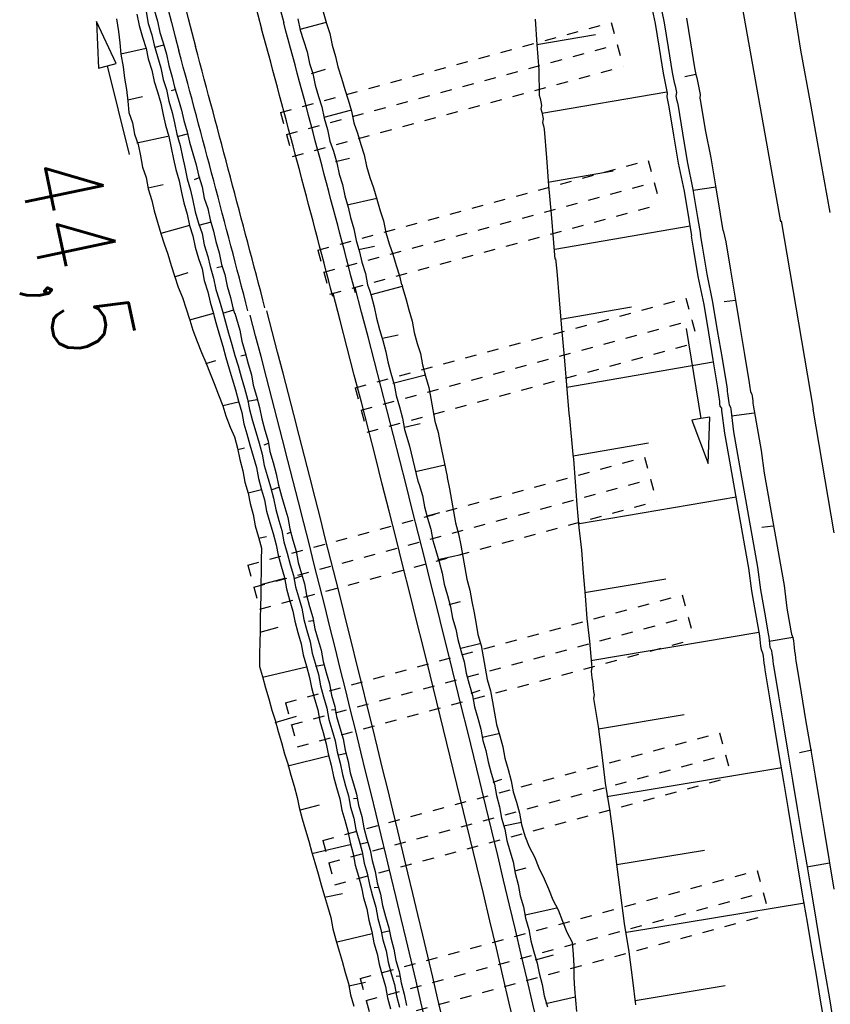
# Model space of a CAD drawing. Extents: x 447693 to 448165, y 439527 to 440695.
# Tile 71 of 88: x 447803 to 447839, y 440356 to 440399. Entities that reach past the tile are written whole.
import ezdxf

# ---------------------------------------------------------------- set-up
doc = ezdxf.new("R2010")
doc.units = 0
doc.header["$LTSCALE"] = 2
doc.header["$MEASUREMENT"] = 0
for name, pattern in [('ACAD_ISO05W100', [0.5, 0.25, -0.25]), ('AUSGEZOGEN', [0]), ('PUNKTX2', [0.5, 0.25, -0.25])]:
    doc.linetypes.add(name, pattern=pattern)
for name, color, linetype in [('DB-Bahnachse', 7, 'CONTINUOUS'), ('DB-Boeschungen', 15, 'CONTINUOUS'), ('DB-Gleisachsen', 7, 'CONTINUOUS'), ('DB-GRABEN', 15, 'AUSGEZOGEN'), ('DB-HZV-Stützscheiben', 15, 'CONTINUOUS'), ('DB-Ingenieurbauwerke', 15, 'CONTINUOUS'), ('DB-Wegboeschungen', 15, 'CONTINUOUS'), ('DB-Wegböschungen', 15, 'CONTINUOUS'), ('DB-Wege', 15, 'CONTINUOUS')]:
    doc.layers.add(name, color=color, linetype=linetype)
doc.styles.add('ROMANS', font='romans.shx', dxfattribs={"width": 0.8})

msp = doc.modelspace()

# ---------------------------------------------------------------- linework, layer by layer
at = {"layer": 'DB-Boeschungen', "linetype": 'Continuous'}
for p, q in [((447825.736, 440398.735), (447825.813, 440397.627)), ((447832.365, 440398.78), (447832.539, 440397.693)), ((447825.813, 440397.627), (447828.379, 440398.057)), ((447825.813, 440397.627), (447825.889, 440396.52)), ((447832.539, 440397.693), (447832.713, 440396.606)), ((447825.889, 440396.52), (447825.916, 440395.402)), ((447832.774, 440396.312), (447832.284, 440396.21)), ((447832.713, 440396.606), (447832.744, 440396.459)), ((447832.744, 440396.459), (447832.774, 440396.312)), ((447832.774, 440396.312), (447832.805, 440396.165)), ((447832.805, 440396.165), (447832.835, 440396.018)), ((447832.835, 440396.018), (447832.865, 440395.871)), ((447832.865, 440395.871), (447832.896, 440395.724)), ((447825.916, 440395.402), (447825.946, 440395.255)), ((447831.505, 440395.538), (447826.029, 440394.608)), ((447832.896, 440395.724), (447832.926, 440395.577)), ((447832.926, 440395.577), (447832.957, 440395.431)), ((447832.957, 440395.431), (447832.938, 440395.273)), ((447825.946, 440395.255), (447825.977, 440395.108)), ((447825.977, 440395.108), (447826.007, 440394.961)), ((447826.007, 440394.961), (447825.989, 440394.804)), ((447832.938, 440395.273), (447832.969, 440395.127)), ((447832.969, 440395.127), (447833.173, 440393.892)), ((447825.989, 440394.804), (447826.019, 440394.657)), ((447826.019, 440394.657), (447826.05, 440394.511)), ((447826.05, 440394.511), (447826.08, 440394.364)), ((447826.08, 440394.364), (447826.062, 440394.207)), ((447826.062, 440394.207), (447826.092, 440394.06)), ((447826.092, 440394.06), (447826.122, 440393.913)), ((447826.122, 440393.913), (447826.229, 440392.658)), ((447833.173, 440393.892), (447833.427, 440392.668)), ((447826.229, 440392.658), (447826.325, 440391.453)), ((447833.427, 440392.668), (447833.631, 440391.434)), ((447826.295, 440391.6), (447829.155, 440392.09)), ((447826.325, 440391.453), (447826.432, 440390.199)), ((447833.641, 440391.385), (447832.652, 440391.231)), ((447833.631, 440391.434), (447833.836, 440390.2)), ((447826.432, 440390.199), (447826.539, 440388.944)), ((447833.836, 440390.2), (447833.956, 440389.476)), ((447832.515, 440389.671), (447826.6, 440388.65)), ((447826.539, 440388.944), (447826.599, 440388.234))]:
    msp.add_line(p, q, dxfattribs=at)
at = {"layer": 'DB-Gleisachsen', "linetype": 'Continuous'}
for p, q in [((447836.966, 440399.85), (447837.357, 440397.381)), ((447837.357, 440397.381), (447837.797, 440394.92)), ((447837.797, 440394.92), (447838.238, 440392.458)), ((447838.238, 440392.458), (447838.63, 440390.265))]:
    msp.add_line(p, q, dxfattribs=at)
at = {"layer": 'DB-GRABEN', "linetype": 'Continuous'}
for p, q in [((447831.163, 440399.654), (447831.386, 440398.577)), ((447830.771, 440399.573), (447830.984, 440398.545)), ((447830.984, 440398.545), (447831.158, 440397.458)), ((447831.386, 440398.577), (447831.56, 440397.49)), ((447831.56, 440397.49), (447831.734, 440396.403)), ((447831.158, 440397.458), (447831.332, 440396.371)), ((447831.332, 440396.371), (447831.363, 440396.224)), ((447831.363, 440396.224), (447831.393, 440396.077)), ((447831.734, 440396.403), (447831.764, 440396.256)), ((447831.764, 440396.256), (447831.795, 440396.109)), ((447831.393, 440396.077), (447831.423, 440395.93)), ((447831.423, 440395.93), (447831.454, 440395.783)), ((447831.454, 440395.783), (447831.484, 440395.636)), ((447831.795, 440396.109), (447831.825, 440395.962)), ((447831.825, 440395.962), (447831.856, 440395.815)), ((447831.856, 440395.815), (447831.886, 440395.668)), ((447831.484, 440395.636), (447831.515, 440395.489)), ((447831.515, 440395.489), (447831.496, 440395.332)), ((447831.886, 440395.668), (447831.917, 440395.521)), ((447831.917, 440395.521), (447831.898, 440395.364)), ((447831.898, 440395.364), (447831.928, 440395.218)), ((447831.496, 440395.332), (447831.527, 440395.185)), ((447831.527, 440395.185), (447831.557, 440395.038)), ((447831.557, 440395.038), (447831.587, 440394.892)), ((447831.928, 440395.218), (447831.959, 440395.071)), ((447831.959, 440395.071), (447831.989, 440394.924)), ((447831.989, 440394.924), (447832.184, 440393.739)), ((447831.587, 440394.892), (447831.792, 440393.657)), ((447831.792, 440393.657), (447831.997, 440392.423)), ((447832.184, 440393.739), (447832.388, 440392.504)), ((447831.997, 440392.423), (447832.25, 440391.199)), ((447832.388, 440392.504), (447832.642, 440391.28)), ((447832.25, 440391.199), (447832.455, 440389.965)), ((447832.642, 440391.28), (447832.846, 440390.046)), ((447832.455, 440389.965), (447832.574, 440389.243)), ((447832.846, 440390.046), (447832.968, 440389.309)), ((447832.955, 440389.306), (447833.039, 440388.802)), ((447833.97, 440389.477), (447834.075, 440388.983)), ((447832.559, 440389.239), (447832.649, 440388.702)), ((447834.075, 440388.983), (447834.281, 440387.749)), ((447832.649, 440388.702), (447832.855, 440387.468)), ((447833.039, 440388.802), (447833.245, 440387.568)), ((447826.631, 440388.238), (447826.678, 440387.696)), ((447826.678, 440387.696), (447826.785, 440386.45)), ((447834.281, 440387.749), (447834.487, 440386.515)), ((447832.855, 440387.468), (447833.111, 440386.241)), ((447833.245, 440387.568), (447833.501, 440386.34)), ((447826.785, 440386.45), (447826.892, 440385.203)), ((447833.501, 440386.34), (447833.707, 440385.106)), ((447834.5, 440386.416), (447834.004, 440386.353)), ((447834.487, 440386.515), (447834.693, 440385.281)), ((447826.842, 440385.6), (447829.948, 440386.143)), ((447833.111, 440386.241), (447833.317, 440385.007)), ((447826.892, 440385.203), (447826.999, 440383.957)), ((447832.34, 440385.197), (447832.99, 440381.25)), ((447833.317, 440385.007), (447833.517, 440383.822)), ((447833.707, 440385.106), (447833.914, 440383.873)), ((447834.693, 440385.281), (447834.9, 440384.047)), ((447826.999, 440383.957), (447827.106, 440382.71)), ((447833.529, 440383.723), (447827.118, 440382.611)), ((447833.517, 440383.822), (447833.723, 440382.589)), ((447833.914, 440383.873), (447834.12, 440382.639)), ((447834.9, 440384.047), (447835.106, 440382.814)), ((447827.106, 440382.71), (447827.213, 440381.464)), ((447833.723, 440382.589), (447833.736, 440382.489)), ((447833.736, 440382.489), (447833.748, 440382.39)), ((447834.12, 440382.639), (447834.133, 440382.539)), ((447834.133, 440382.539), (447834.145, 440382.44)), ((447834.145, 440382.44), (447834.158, 440382.341)), ((447835.106, 440382.814), (447835.118, 440382.714)), ((447835.118, 440382.714), (447835.131, 440382.615)), ((447835.131, 440382.615), (447835.143, 440382.516)), ((447835.143, 440382.516), (447835.156, 440382.417)), ((447835.156, 440382.417), (447835.218, 440382.324)), ((447833.748, 440382.39), (447833.761, 440382.291)), ((447833.761, 440382.291), (447833.773, 440382.192)), ((447833.773, 440382.192), (447833.786, 440382.092)), ((447833.786, 440382.092), (447833.798, 440381.993)), ((447833.798, 440381.993), (447833.811, 440381.894)), ((447834.158, 440382.341), (447834.17, 440382.242)), ((447834.17, 440382.242), (447834.183, 440382.143)), ((447834.183, 440382.143), (447834.195, 440382.043)), ((447834.195, 440382.043), (447834.208, 440381.944)), ((447835.218, 440382.324), (447835.231, 440382.225)), ((447835.231, 440382.225), (447835.243, 440382.125)), ((447835.243, 440382.125), (447835.256, 440382.026)), ((447835.256, 440382.026), (447835.268, 440381.927)), ((447833.811, 440381.894), (447833.823, 440381.795)), ((447833.823, 440381.795), (447833.886, 440381.702)), ((447833.886, 440381.702), (447833.898, 440381.603)), ((447833.898, 440381.603), (447834.023, 440380.611)), ((447834.208, 440381.944), (447834.22, 440381.845)), ((447834.22, 440381.845), (447834.282, 440381.752)), ((447834.282, 440381.752), (447834.295, 440381.653)), ((447834.295, 440381.653), (447834.42, 440380.661)), ((447835.268, 440381.927), (447835.281, 440381.828)), ((447835.281, 440381.828), (447835.456, 440380.842)), ((447827.213, 440381.464), (447827.225, 440381.365)), ((447827.225, 440381.365), (447827.238, 440381.265)), ((447827.238, 440381.265), (447827.389, 440379.672)), ((447832.99, 440381.25), (447832.595, 440381.185)), ((447832.595, 440381.185), (447833.314, 440379.277)), ((447833.384, 440381.315), (447832.99, 440381.25)), ((447833.314, 440379.277), (447833.384, 440381.315)), ((447835.325, 440381.48), (447834.332, 440381.355)), ((447835.456, 440380.842), (447835.631, 440379.856)), ((447834.023, 440380.611), (447834.198, 440379.625)), ((447834.42, 440380.661), (447834.595, 440379.675)), ((447827.395, 440379.622), (447830.7, 440380.191)), ((447835.631, 440379.856), (447835.756, 440378.864)), ((447827.389, 440379.672), (447827.414, 440379.473)), ((447827.414, 440379.473), (447827.489, 440378.475)), ((447834.198, 440379.625), (447834.373, 440378.639)), ((447834.595, 440379.675), (447834.77, 440378.689)), ((447834.373, 440378.639), (447834.548, 440377.653)), ((447834.77, 440378.689), (447834.945, 440377.703)), ((447835.756, 440378.864), (447835.931, 440377.878)), ((447827.489, 440378.475), (447827.565, 440377.477)), ((447834.529, 440377.802), (447827.672, 440376.633)), ((447834.945, 440377.703), (447835.12, 440376.717)), ((447835.931, 440377.878), (447836.106, 440376.892)), ((447827.565, 440377.477), (447827.641, 440376.478)), ((447834.548, 440377.653), (447834.723, 440376.667)), ((447836.106, 440376.892), (447836.281, 440375.906)), ((447827.641, 440376.478), (447827.766, 440375.486)), ((447834.723, 440376.667), (447834.898, 440375.681)), ((447835.12, 440376.717), (447835.295, 440375.731)), ((447836.15, 440376.545), (447835.654, 440376.482)), ((447834.898, 440375.681), (447835.073, 440374.695)), ((447835.295, 440375.731), (447835.47, 440374.746)), ((447836.281, 440375.906), (447836.456, 440374.921)), ((447827.766, 440375.486), (447827.842, 440374.488)), ((447835.073, 440374.695), (447835.198, 440373.703)), ((447835.47, 440374.746), (447835.595, 440373.753)), ((447836.456, 440374.921), (447836.63, 440373.935)), ((447827.842, 440374.488), (447827.918, 440373.489)), ((447827.899, 440373.638), (447831.452, 440374.238)), ((447836.63, 440373.935), (447836.756, 440372.943)), ((447827.918, 440373.489), (447827.993, 440372.491)), ((447835.198, 440373.703), (447835.373, 440372.717)), ((447835.595, 440373.753), (447835.77, 440372.768)), ((447836.756, 440372.943), (447836.931, 440371.957)), ((447827.993, 440372.491), (447828.119, 440371.499)), ((447835.373, 440372.717), (447835.548, 440371.732)), ((447835.77, 440372.768), (447835.939, 440371.831)), ((447835.529, 440371.88), (447828.176, 440370.649)), ((447835.548, 440371.732), (447835.567, 440371.583)), ((447835.939, 440371.831), (447835.957, 440371.683)), ((447835.957, 440371.683), (447835.976, 440371.534)), ((447837.018, 440371.665), (447835.982, 440371.484)), ((447836.931, 440371.957), (447836.949, 440371.808)), ((447836.949, 440371.808), (447837.018, 440371.665)), ((447837.018, 440371.665), (447837.037, 440371.516)), ((447828.119, 440371.499), (447828.194, 440370.5)), ((447835.567, 440371.583), (447835.586, 440371.434)), ((447835.586, 440371.434), (447835.604, 440371.285)), ((447835.604, 440371.285), (447835.623, 440371.136)), ((447835.976, 440371.534), (447835.995, 440371.385)), ((447835.995, 440371.385), (447836.014, 440371.236)), ((447836.014, 440371.236), (447836.082, 440371.094)), ((447837.037, 440371.516), (447837.055, 440371.368)), ((447837.055, 440371.368), (447837.074, 440371.219)), ((447837.074, 440371.219), (447837.093, 440371.07)), ((447835.623, 440371.136), (447835.692, 440370.994)), ((447835.692, 440370.994), (447835.71, 440370.845)), ((447835.71, 440370.845), (447835.729, 440370.696)), ((447836.082, 440371.094), (447836.101, 440370.945)), ((447836.101, 440370.945), (447836.12, 440370.796)), ((447836.12, 440370.796), (447836.139, 440370.647)), ((447837.093, 440371.07), (447837.112, 440370.921)), ((447837.112, 440370.921), (447837.131, 440370.772)), ((447837.131, 440370.772), (447837.149, 440370.624)), ((447828.213, 440370.352), (447828.182, 440370.197)), ((447828.194, 440370.5), (447828.213, 440370.352)), ((447835.729, 440370.696), (447835.748, 440370.547)), ((447835.748, 440370.547), (447835.767, 440370.399)), ((447835.767, 440370.399), (447835.786, 440370.25)), ((447836.139, 440370.647), (447836.157, 440370.498)), ((447836.157, 440370.498), (447836.176, 440370.349)), ((447836.176, 440370.349), (447836.382, 440369.116)), ((447837.149, 440370.624), (447837.168, 440370.475)), ((447837.168, 440370.475), (447837.375, 440369.241)), ((447828.182, 440370.197), (447828.201, 440370.048)), ((447828.201, 440370.048), (447828.22, 440369.899)), ((447835.786, 440370.25), (447835.992, 440369.016)), ((447828.22, 440369.899), (447828.239, 440369.75)), ((447828.239, 440369.75), (447828.257, 440369.601)), ((447828.257, 440369.601), (447828.276, 440369.452)), ((447828.276, 440369.452), (447828.295, 440369.304)), ((447828.314, 440369.155), (447828.283, 440369)), ((447828.295, 440369.304), (447828.314, 440369.155)), ((447836.382, 440369.116), (447836.589, 440367.882)), ((447837.375, 440369.241), (447837.574, 440368.057)), ((447828.283, 440369), (447828.489, 440367.766)), ((447835.992, 440369.016), (447836.198, 440367.782)), ((447828.502, 440367.667), (447832.253, 440368.292)), ((447828.489, 440367.766), (447828.646, 440366.526)), ((447836.198, 440367.782), (447836.404, 440366.548)), ((447836.589, 440367.882), (447836.795, 440366.648)), ((447837.574, 440368.057), (447837.781, 440366.823)), ((447828.646, 440366.526), (447828.803, 440365.286)), ((447836.404, 440366.548), (447836.604, 440365.364)), ((447836.795, 440366.648), (447837.001, 440365.414)), ((447837.843, 440366.73), (447837.303, 440366.611)), ((447837.781, 440366.823), (447837.987, 440365.589)), ((447836.529, 440365.959), (447828.878, 440364.69)), ((447828.803, 440365.286), (447829.009, 440364.052)), ((447836.604, 440365.364), (447836.811, 440364.13)), ((447837.001, 440365.414), (447837.207, 440364.18)), ((447837.987, 440365.589), (447838.193, 440364.355)), ((447838.193, 440364.355), (447838.399, 440363.121)), ((447829.009, 440364.052), (447829.159, 440362.861)), ((447836.811, 440364.13), (447837.017, 440362.896)), ((447837.207, 440364.18), (447837.414, 440362.946)), ((447838.399, 440363.121), (447838.606, 440361.887)), ((447829.159, 440362.861), (447829.316, 440361.621)), ((447837.017, 440362.896), (447837.223, 440361.662)), ((447837.414, 440362.946), (447837.62, 440361.712)), ((447829.303, 440361.72), (447833.154, 440362.358)), ((447837.62, 440361.712), (447837.826, 440360.478)), ((447838.618, 440361.788), (447837.632, 440361.613)), ((447838.606, 440361.887), (447838.812, 440360.653)), ((447829.316, 440361.621), (447829.472, 440360.381)), ((447837.223, 440361.662), (447837.429, 440360.428)), ((447837.429, 440360.428), (447837.635, 440359.194)), ((447837.826, 440360.478), (447838.032, 440359.245)), ((447829.472, 440360.381), (447829.629, 440359.141)), ((447837.529, 440360.038), (447829.729, 440358.75)), ((447829.629, 440359.141), (447829.835, 440357.907)), ((447837.635, 440359.194), (447837.842, 440357.961)), ((447838.032, 440359.245), (447838.239, 440358.011)), ((447829.835, 440357.907), (447829.992, 440356.667)), ((447837.842, 440357.961), (447838.029, 440356.875)), ((447838.239, 440358.011), (447838.426, 440356.926)), ((447829.992, 440356.667), (447830.13, 440355.575)), ((447838.029, 440356.875), (447838.217, 440355.79)), ((447838.426, 440356.926), (447838.613, 440355.841)), ((447830.105, 440355.774), (447834.054, 440356.424)), ((447838.217, 440355.79), (447838.404, 440354.705)), ((447838.613, 440355.841), (447838.801, 440354.755))]:
    msp.add_line(p, q, dxfattribs=at)
at = {"layer": 'DB-HZV-Stützscheiben', "linetype": 'PUNKTX2'}
for p, q in [((447814.586, 440394.652), (447829.059, 440398.59)), ((447829.059, 440398.59), (447829.584, 440396.66)), ((447815.111, 440392.722), (447829.584, 440396.66)), ((447814.586, 440394.652), (447815.111, 440392.722)), ((447816.226, 440388.621), (447830.675, 440392.552)), ((447830.675, 440392.552), (447831.2, 440390.623)), ((447816.752, 440386.691), (447831.2, 440390.623)), ((447816.226, 440388.621), (447816.752, 440386.691)), ((447817.859, 440382.588), (447832.333, 440386.526)), ((447832.333, 440386.526), (447832.858, 440384.596)), ((447818.384, 440380.658), (447832.858, 440384.596)), ((447817.859, 440382.588), (447818.384, 440380.658)), ((447813.157, 440374.831), (447830.525, 440379.557)), ((447830.525, 440379.557), (447831.05, 440377.627)), ((447813.682, 440372.902), (447831.05, 440377.627)), ((447813.157, 440374.831), (447813.682, 440372.902)), ((447814.798, 440368.801), (447832.166, 440373.526)), ((447832.166, 440373.526), (447832.691, 440371.597)), ((447815.323, 440366.871), (447832.691, 440371.597)), ((447814.798, 440368.801), (447815.323, 440366.871)), ((447816.438, 440362.77), (447833.807, 440367.496)), ((447833.807, 440367.496), (447834.332, 440365.566)), ((447816.964, 440360.84), (447834.332, 440365.566)), ((447816.438, 440362.77), (447816.964, 440360.84)), ((447818.079, 440356.739), (447835.448, 440361.465)), ((447835.448, 440361.465), (447835.973, 440359.535)), ((447818.604, 440354.809), (447835.973, 440359.535)), ((447818.079, 440356.739), (447818.604, 440354.809))]:
    msp.add_line(p, q, dxfattribs=at)
at = {"layer": 'DB-HZV-Stützscheiben', "linetype": 'ACAD_ISO05W100'}
for p, q in [((447814.848, 440393.687), (447829.322, 440397.625)), ((447816.489, 440387.656), (447830.963, 440391.594)), ((447818.121, 440381.623), (447832.604, 440385.564)), ((447813.419, 440373.866), (447830.788, 440378.592)), ((447815.06, 440367.836), (447832.429, 440372.562)), ((447816.701, 440361.805), (447834.07, 440366.531)), ((447818.342, 440355.774), (447835.71, 440360.5))]:
    msp.add_line(p, q, dxfattribs=at)
at = {"layer": 'DB-Ingenieurbauwerke', "linetype": 'Continuous'}
for p, q in [((447834.806, 440399.194), (447836.476, 440389.857)), ((447836.503, 440389.902), (447837.899, 440381.662)), ((447837.897, 440381.662), (447838.813, 440376.241))]:
    msp.add_line(p, q, dxfattribs=at)
at = {"layer": 'DB-Wegboeschungen', "linetype": 'Continuous'}
for p, q in [((447818.488, 440386.864), (447818.554, 440386.63)), ((447818.55, 440386.68), (447819.926, 440387.039)), ((447819.909, 440387.104), (447819.93, 440386.989)), ((447819.93, 440386.989), (447820.069, 440386.498)), ((447818.554, 440386.63), (447818.693, 440386.139)), ((447820.069, 440386.498), (447820.208, 440386.008)), ((447812.588, 440385.868), (447812.665, 440385.615)), ((447818.693, 440386.139), (447818.782, 440385.645)), ((447820.208, 440386.008), (447820.347, 440385.517)), ((447810.614, 440385.554), (447810.749, 440385.113)), ((447811.679, 440385.715), (447811.784, 440385.345)), ((447812.088, 440385.784), (447812.175, 440385.476)), ((447812.175, 440385.476), (447812.314, 440384.985)), ((447812.665, 440385.615), (447812.804, 440385.124)), ((447818.782, 440385.645), (447818.921, 440385.154)), ((447820.347, 440385.517), (447820.436, 440385.022)), ((447810.749, 440385.113), (447810.938, 440384.626)), ((447811.784, 440385.345), (447811.919, 440384.904)), ((447812.804, 440385.124), (447812.893, 440384.63)), ((447818.921, 440385.154), (447819.06, 440384.663)), ((447820.436, 440385.022), (447820.575, 440384.532)), ((447810.938, 440384.626), (447811.126, 440384.14)), ((447811.919, 440384.904), (447812.058, 440384.414)), ((447812.314, 440384.985), (447812.453, 440384.495)), ((447812.893, 440384.63), (447813.032, 440384.139)), ((447819.052, 440384.763), (447819.742, 440384.918)), ((447819.06, 440384.663), (447819.199, 440384.173)), ((447811.126, 440384.14), (447811.311, 440383.703)), ((447812.058, 440384.414), (447812.197, 440383.923)), ((447812.453, 440384.495), (447812.591, 440384.004)), ((447813.032, 440384.139), (447813.171, 440383.648)), ((447819.199, 440384.173), (447819.284, 440383.728)), ((447820.575, 440384.532), (447820.71, 440384.091)), ((447811.311, 440383.703), (447811.5, 440383.216)), ((447811.315, 440383.653), (447811.756, 440383.788)), ((447812.197, 440383.923), (447812.335, 440383.432)), ((447812.591, 440384.004), (447812.726, 440383.563)), ((447813.09, 440384.043), (447812.845, 440383.974)), ((447819.284, 440383.728), (447819.423, 440383.237)), ((447820.71, 440384.091), (447820.799, 440383.596)), ((447812.335, 440383.432), (447812.47, 440382.992)), ((447812.726, 440383.563), (447812.865, 440383.073)), ((447813.171, 440383.648), (447813.31, 440383.158)), ((447820.799, 440383.596), (447820.938, 440383.106)), ((447811.5, 440383.216), (447811.685, 440382.779)), ((447812.47, 440382.992), (447812.609, 440382.501)), ((447812.865, 440383.073), (447813.004, 440382.582)), ((447813.31, 440383.158), (447813.395, 440382.713)), ((447819.423, 440383.237), (447819.561, 440382.747)), ((447819.508, 440382.793), (447820.934, 440383.156)), ((447820.938, 440383.106), (447821.076, 440382.615)), ((447811.685, 440382.779), (447811.873, 440382.293)), ((447812.609, 440382.501), (447812.748, 440382.01)), ((447813.004, 440382.582), (447813.143, 440382.091)), ((447813.395, 440382.713), (447813.534, 440382.223)), ((447819.561, 440382.747), (447819.651, 440382.252)), ((447821.076, 440382.615), (447821.166, 440382.121)), ((447811.873, 440382.293), (447812.062, 440381.806)), ((447812.748, 440382.01), (447812.887, 440381.52)), ((447813.143, 440382.091), (447813.228, 440381.647)), ((447813.546, 440382.073), (447813.151, 440381.992)), ((447813.534, 440382.223), (447813.673, 440381.732)), ((447819.651, 440382.252), (447819.789, 440381.762)), ((447821.166, 440382.121), (447821.255, 440381.626)), ((447812.752, 440381.96), (447812.062, 440381.806)), ((447812.062, 440381.806), (447812.197, 440381.365)), ((447813.228, 440381.647), (447813.367, 440381.156)), ((447813.673, 440381.732), (447813.762, 440381.237)), ((447819.789, 440381.762), (447819.928, 440381.271)), ((447821.255, 440381.626), (447821.344, 440381.132)), ((447812.197, 440381.365), (447812.386, 440380.878)), ((447812.887, 440381.52), (447812.976, 440381.025)), ((447813.367, 440381.156), (447813.506, 440380.666)), ((447813.762, 440381.237), (447813.901, 440380.747)), ((447819.928, 440381.271), (447820.017, 440380.776)), ((447821.344, 440381.132), (447821.483, 440380.641)), ((447812.386, 440380.878), (447812.571, 440380.442)), ((447812.976, 440381.025), (447813.111, 440380.584)), ((447813.901, 440380.747), (447814.04, 440380.256)), ((447820.01, 440380.876), (447820.7, 440381.031)), ((447820.017, 440380.776), (447820.156, 440380.286)), ((447812.571, 440380.442), (447812.71, 440379.951)), ((447813.111, 440380.584), (447813.25, 440380.094)), ((447813.506, 440380.666), (447813.645, 440380.175)), ((447814.04, 440380.256), (447814.125, 440379.811)), ((447820.156, 440380.286), (447820.226, 440380.041)), ((447821.483, 440380.641), (447821.564, 440380.246)), ((447812.71, 440379.951), (447812.799, 440379.456)), ((447812.714, 440379.901), (447813.009, 440379.974)), ((447813.25, 440380.094), (447813.389, 440379.603)), ((447813.645, 440380.175), (447813.784, 440379.684)), ((447814.048, 440380.156), (447813.852, 440380.091)), ((447820.226, 440380.041), (447820.597, 440378.515)), ((447821.564, 440380.246), (447821.885, 440378.717)), ((447812.799, 440379.456), (447812.938, 440378.966)), ((447813.389, 440379.603), (447813.528, 440379.112)), ((447813.784, 440379.684), (447813.873, 440379.19)), ((447814.125, 440379.811), (447814.264, 440379.321)), ((447812.938, 440378.966), (447813.027, 440378.471)), ((447813.528, 440379.112), (447813.617, 440378.618)), ((447813.873, 440379.19), (447814.008, 440378.749)), ((447814.264, 440379.321), (447814.403, 440378.83)), ((447820.494, 440378.935), (447821.778, 440379.223)), ((447813.617, 440378.618), (447813.756, 440378.127)), ((447814.008, 440378.749), (447814.147, 440378.258)), ((447814.403, 440378.83), (447814.492, 440378.336)), ((447821.885, 440378.717), (447821.889, 440378.667)), ((447821.889, 440378.667), (447821.978, 440378.172)), ((447813.027, 440378.471), (447813.166, 440377.981)), ((447813.756, 440378.127), (447813.166, 440377.981)), ((447813.756, 440378.127), (447813.891, 440377.687)), ((447814.147, 440378.258), (447814.286, 440377.768)), ((447814.549, 440378.24), (447814.159, 440378.109)), ((447814.492, 440378.336), (447814.631, 440377.845)), ((447820.597, 440378.515), (447820.658, 440378.369)), ((447820.658, 440378.369), (447820.797, 440377.879)), ((447821.978, 440378.172), (447822.067, 440377.678)), ((447813.166, 440377.981), (447813.251, 440377.536)), ((447813.891, 440377.687), (447813.98, 440377.192)), ((447814.286, 440377.768), (447814.375, 440377.273)), ((447814.631, 440377.845), (447814.77, 440377.354)), ((447820.797, 440377.879), (447820.886, 440377.384)), ((447822.067, 440377.678), (447822.156, 440377.183)), ((447813.251, 440377.536), (447813.39, 440377.045)), ((447814.375, 440377.273), (447814.514, 440376.783)), ((447814.77, 440377.354), (447814.905, 440376.914)), ((447820.886, 440377.384), (447821.025, 440376.894)), ((447813.39, 440377.045), (447813.479, 440376.551)), ((447813.98, 440377.192), (447814.119, 440376.701)), ((447814.905, 440376.914), (447814.994, 440376.419)), ((447821.017, 440376.993), (447821.558, 440377.136)), ((447821.025, 440376.894), (447821.164, 440376.403)), ((447822.156, 440377.183), (447822.245, 440376.689)), ((447813.479, 440376.551), (447813.618, 440376.06)), ((447814.119, 440376.701), (447814.258, 440376.211)), ((447814.514, 440376.783), (447814.649, 440376.342)), ((447814.994, 440376.419), (447815.133, 440375.929)), ((447821.164, 440376.403), (447821.253, 440375.908)), ((447822.245, 440376.689), (447822.384, 440376.198)), ((447813.618, 440376.06), (447813.756, 440375.569)), ((447813.621, 440376.01), (447813.966, 440376.088)), ((447814.258, 440376.211), (447814.397, 440375.72)), ((447814.649, 440376.342), (447814.738, 440375.847)), ((447815.055, 440376.274), (447814.86, 440376.208)), ((447822.384, 440376.198), (447822.473, 440375.703)), ((447813.756, 440375.569), (447813.746, 440375.067)), ((447814.397, 440375.72), (447814.482, 440375.275)), ((447814.738, 440375.847), (447814.877, 440375.357)), ((447815.133, 440375.929), (447815.271, 440375.438)), ((447821.253, 440375.908), (447821.388, 440375.468)), ((447822.473, 440375.703), (447822.562, 440375.209)), ((447814.482, 440375.275), (447814.621, 440374.785)), ((447814.877, 440375.357), (447815.015, 440374.866)), ((447815.271, 440375.438), (447815.36, 440374.943)), ((447821.388, 440375.468), (447821.527, 440374.977)), ((447821.469, 440375.073), (447822.554, 440375.309)), ((447822.562, 440375.209), (447822.651, 440374.714)), ((447813.746, 440375.067), (447813.735, 440374.565)), ((447814.621, 440374.785), (447814.76, 440374.294)), ((447815.015, 440374.866), (447815.154, 440374.375)), ((447815.36, 440374.943), (447815.499, 440374.453)), ((447821.527, 440374.977), (447821.666, 440374.486)), ((447822.651, 440374.714), (447822.74, 440374.22)), ((447813.735, 440374.565), (447813.728, 440374.013)), ((447814.763, 440374.244), (447813.732, 440373.963)), ((447814.76, 440374.294), (447814.849, 440373.8)), ((447815.154, 440374.375), (447815.243, 440373.881)), ((447815.507, 440374.353), (447815.166, 440374.226)), ((447815.499, 440374.453), (447815.634, 440374.012)), ((447821.666, 440374.486), (447821.755, 440373.992)), ((447822.74, 440374.22), (447822.879, 440373.729)), ((447813.728, 440374.013), (447813.718, 440373.51)), ((447814.849, 440373.8), (447814.987, 440373.309)), ((447815.243, 440373.881), (447815.378, 440373.44)), ((447815.634, 440374.012), (447815.723, 440373.517)), ((447821.755, 440373.992), (447821.894, 440373.501)), ((447813.718, 440373.51), (447813.707, 440373.008)), ((447815.378, 440373.44), (447815.517, 440372.95)), ((447815.723, 440373.517), (447815.862, 440373.027)), ((447821.894, 440373.501), (447822.033, 440373.011)), ((447822.879, 440373.729), (447822.968, 440373.235)), ((447813.707, 440373.008), (447813.697, 440372.505)), ((447814.987, 440373.309), (447815.126, 440372.818)), ((447815.517, 440372.95), (447815.606, 440372.455)), ((447815.862, 440373.027), (447816.001, 440372.536)), ((447821.975, 440373.106), (447822.465, 440373.245)), ((447822.033, 440373.011), (447822.122, 440372.516)), ((447822.968, 440373.235), (447823.057, 440372.74)), ((447813.697, 440372.505), (447813.69, 440371.953)), ((447815.126, 440372.818), (447815.212, 440372.374)), ((447816.001, 440372.536), (447816.09, 440372.042)), ((447822.122, 440372.516), (447822.261, 440372.025)), ((447823.057, 440372.74), (447823.146, 440372.246)), ((447813.694, 440371.903), (447814.479, 440372.116)), ((447815.212, 440372.374), (447815.35, 440371.883)), ((447815.606, 440372.455), (447815.745, 440371.964)), ((447816.013, 440372.387), (447815.814, 440372.371)), ((447823.146, 440372.246), (447823.231, 440371.801)), ((447813.69, 440371.953), (447813.679, 440371.451)), ((447815.35, 440371.883), (447815.489, 440371.393)), ((447815.745, 440371.964), (447815.884, 440371.474)), ((447816.09, 440372.042), (447816.229, 440371.551)), ((447822.261, 440372.025), (447822.346, 440371.581)), ((447823.231, 440371.801), (447823.37, 440371.31)), ((447813.679, 440371.451), (447813.669, 440370.948)), ((447815.489, 440371.393), (447815.578, 440370.898)), ((447815.884, 440371.474), (447815.973, 440370.979)), ((447816.229, 440371.551), (447816.364, 440371.11)), ((447822.346, 440371.581), (447822.485, 440371.09)), ((447822.477, 440371.19), (447823.312, 440371.406)), ((447823.37, 440371.31), (447823.459, 440370.816)), ((447813.669, 440370.948), (447813.662, 440370.396)), ((447815.578, 440370.898), (447815.717, 440370.407)), ((447815.973, 440370.979), (447816.108, 440370.538)), ((447816.364, 440371.11), (447816.453, 440370.616)), ((447822.485, 440371.09), (447822.623, 440370.6)), ((447823.459, 440370.816), (447823.548, 440370.321)), ((447813.662, 440370.396), (447813.797, 440369.955)), ((447815.721, 440370.358), (447813.801, 440369.906)), ((447815.717, 440370.407), (447815.856, 440369.917)), ((447816.108, 440370.538), (447816.247, 440370.048)), ((447816.515, 440370.47), (447816.12, 440370.389)), ((447816.453, 440370.616), (447816.592, 440370.125)), ((447822.623, 440370.6), (447822.713, 440370.105)), ((447813.797, 440369.955), (447813.936, 440369.465)), ((447815.856, 440369.917), (447815.941, 440369.472)), ((447816.247, 440370.048), (447816.336, 440369.553)), ((447816.592, 440370.125), (447816.731, 440369.634)), ((447822.713, 440370.105), (447822.851, 440369.614)), ((447823.548, 440370.321), (447823.637, 440369.827)), ((447815.941, 440369.472), (447816.08, 440368.981)), ((447816.336, 440369.553), (447816.475, 440369.063)), ((447816.731, 440369.634), (447816.82, 440369.14)), ((447822.851, 440369.614), (447822.99, 440369.124)), ((447823.637, 440369.827), (447823.776, 440369.336)), ((447813.936, 440369.465), (447814.075, 440368.974)), ((447816.475, 440369.063), (447816.614, 440368.572)), ((447816.82, 440369.14), (447816.959, 440368.649)), ((447822.933, 440369.22), (447823.324, 440369.351)), ((447822.99, 440369.124), (447823.079, 440368.629)), ((447823.776, 440369.336), (447823.865, 440368.841)), ((447814.075, 440368.974), (447814.213, 440368.484)), ((447816.08, 440368.981), (447816.219, 440368.491)), ((447816.959, 440368.649), (447817.044, 440368.205)), ((447823.079, 440368.629), (447823.218, 440368.139)), ((447823.865, 440368.841), (447823.954, 440368.347)), ((447814.213, 440368.484), (447814.348, 440368.043)), ((447814.356, 440367.943), (447815.288, 440368.217)), ((447816.219, 440368.491), (447816.308, 440367.996)), ((447816.614, 440368.572), (447816.703, 440368.077)), ((447816.971, 440368.5), (447816.821, 440368.488)), ((447817.044, 440368.205), (447817.183, 440367.714)), ((447823.954, 440368.347), (447824.043, 440367.852)), ((447814.348, 440368.043), (447814.487, 440367.552)), ((447816.308, 440367.996), (447816.447, 440367.506)), ((447816.703, 440368.077), (447816.838, 440367.637)), ((447823.218, 440368.139), (447823.357, 440367.648)), ((447824.043, 440367.852), (447824.182, 440367.362)), ((447814.487, 440367.552), (447814.626, 440367.062)), ((447816.447, 440367.506), (447816.586, 440367.015)), ((447816.838, 440367.637), (447816.977, 440367.146)), ((447817.183, 440367.714), (447817.322, 440367.223)), ((447823.357, 440367.648), (447823.446, 440367.153)), ((447823.434, 440367.303), (447824.124, 440367.458)), ((447824.182, 440367.362), (447824.321, 440366.871)), ((447814.626, 440367.062), (447814.765, 440366.571)), ((447816.586, 440367.015), (447816.671, 440366.57)), ((447816.977, 440367.146), (447817.066, 440366.652)), ((447817.322, 440367.223), (447817.411, 440366.729)), ((447823.446, 440367.153), (447823.581, 440366.713)), ((447814.765, 440366.571), (447814.9, 440366.13)), ((447816.679, 440366.471), (447814.908, 440366.03)), ((447816.671, 440366.57), (447816.81, 440366.08)), ((447817.066, 440366.652), (447817.205, 440366.161)), ((447817.473, 440366.583), (447817.128, 440366.506)), ((447817.411, 440366.729), (447817.55, 440366.238)), ((447823.581, 440366.713), (447823.67, 440366.218)), ((447824.321, 440366.871), (447824.41, 440366.377)), ((447814.9, 440366.13), (447815.039, 440365.639)), ((447816.81, 440366.08), (447816.899, 440365.585)), ((447817.205, 440366.161), (447817.294, 440365.666)), ((447817.55, 440366.238), (447817.639, 440365.744)), ((447823.67, 440366.218), (447823.809, 440365.727)), ((447824.41, 440366.377), (447824.549, 440365.886)), ((447815.039, 440365.639), (447815.178, 440365.149)), ((447817.294, 440365.666), (447817.433, 440365.176)), ((447817.639, 440365.744), (447817.778, 440365.253)), ((447823.809, 440365.727), (447823.948, 440365.237)), ((447824.549, 440365.886), (447824.688, 440365.395)), ((447816.899, 440365.585), (447817.038, 440365.095)), ((447817.433, 440365.176), (447817.568, 440364.735)), ((447817.778, 440365.253), (447817.913, 440364.812)), ((447823.89, 440365.333), (447824.281, 440365.464)), ((447823.948, 440365.237), (447824.037, 440364.742)), ((447824.688, 440365.395), (447824.777, 440364.901)), ((447815.178, 440365.149), (447815.317, 440364.658)), ((447817.038, 440365.095), (447817.177, 440364.604)), ((447817.568, 440364.735), (447817.657, 440364.24)), ((447817.913, 440364.812), (447818.002, 440364.318)), ((447824.037, 440364.742), (447824.176, 440364.252)), ((447824.777, 440364.901), (447824.912, 440364.46)), ((447815.317, 440364.658), (447815.402, 440364.214)), ((447815.46, 440364.118), (447816.295, 440364.334)), ((447817.177, 440364.604), (447817.266, 440364.109)), ((447817.928, 440364.613), (447817.779, 440364.601)), ((447818.002, 440364.318), (447818.141, 440363.827)), ((447824.912, 440364.46), (447825.051, 440363.969)), ((447815.402, 440364.214), (447815.541, 440363.723)), ((447817.266, 440364.109), (447817.401, 440363.669)), ((447817.657, 440364.24), (447817.796, 440363.75)), ((447824.176, 440364.252), (447824.265, 440363.757)), ((447825.051, 440363.969), (447825.14, 440363.475)), ((447815.541, 440363.723), (447815.68, 440363.232)), ((447817.401, 440363.669), (447817.54, 440363.178)), ((447817.796, 440363.75), (447817.885, 440363.255)), ((447818.141, 440363.827), (447818.23, 440363.333)), ((447824.265, 440363.757), (447824.404, 440363.267)), ((447824.342, 440363.412), (447825.132, 440363.575)), ((447825.14, 440363.475), (447825.279, 440362.984)), ((447815.68, 440363.232), (447815.819, 440362.742)), ((447817.54, 440363.178), (447817.629, 440362.683)), ((447817.885, 440363.255), (447818.024, 440362.765)), ((447818.23, 440363.333), (447818.369, 440362.842)), ((447824.404, 440363.267), (447824.493, 440362.772)), ((447815.819, 440362.742), (447815.958, 440362.251)), ((447817.637, 440362.584), (447816.011, 440362.205)), ((447817.629, 440362.683), (447817.768, 440362.193)), ((447818.024, 440362.765), (447818.163, 440362.274)), ((447818.43, 440362.696), (447818.085, 440362.619)), ((447818.369, 440362.842), (447818.508, 440362.351)), ((447824.493, 440362.772), (447824.628, 440362.331)), ((447825.279, 440362.984), (447825.468, 440362.498)), ((447815.958, 440362.251), (447816.093, 440361.81)), ((447817.768, 440362.193), (447817.857, 440361.698)), ((447818.163, 440362.274), (447818.252, 440361.78)), ((447818.508, 440362.351), (447818.593, 440361.907)), ((447824.628, 440362.331), (447824.767, 440361.841)), ((447825.468, 440362.498), (447825.702, 440362.065)), ((447816.093, 440361.81), (447816.231, 440361.32)), ((447818.252, 440361.78), (447818.387, 440361.339)), ((447818.593, 440361.907), (447818.732, 440361.416)), ((447824.767, 440361.841), (447824.856, 440361.346)), ((447825.702, 440362.065), (447825.891, 440361.578)), ((447816.231, 440361.32), (447816.37, 440360.829)), ((447817.857, 440361.698), (447817.996, 440361.208)), ((447818.387, 440361.339), (447818.476, 440360.844)), ((447818.732, 440361.416), (447818.821, 440360.922)), ((447824.848, 440361.446), (447825.339, 440361.585)), ((447824.856, 440361.346), (447824.995, 440360.855)), ((447825.891, 440361.578), (447826.13, 440361.095)), ((447817.996, 440361.208), (447818.135, 440360.717)), ((447818.821, 440360.922), (447818.96, 440360.431)), ((447824.995, 440360.855), (447825.084, 440360.361)), ((447826.13, 440361.095), (447826.314, 440360.658)), ((447816.37, 440360.829), (447816.509, 440360.338)), ((447816.513, 440360.289), (447817.303, 440360.451)), ((447818.135, 440360.717), (447818.22, 440360.272)), ((447818.476, 440360.844), (447818.615, 440360.354)), ((447818.886, 440360.726), (447818.687, 440360.71)), ((447818.96, 440360.431), (447819.049, 440359.936)), ((447826.314, 440360.658), (447826.503, 440360.172)), ((447816.509, 440360.338), (447816.644, 440359.898)), ((447818.22, 440360.272), (447818.359, 440359.782)), ((447818.615, 440360.354), (447818.753, 440359.863)), ((447825.084, 440360.361), (447825.223, 440359.87)), ((447826.503, 440360.172), (447826.738, 440359.739)), ((447816.644, 440359.898), (447816.783, 440359.407)), ((447818.359, 440359.782), (447818.448, 440359.287)), ((447818.753, 440359.863), (447818.843, 440359.368)), ((447819.049, 440359.936), (447819.188, 440359.446)), ((447825.223, 440359.87), (447825.312, 440359.376)), ((447825.3, 440359.525), (447826.68, 440359.834)), ((447826.738, 440359.739), (447826.927, 440359.252)), ((447816.783, 440359.407), (447816.872, 440358.913)), ((447818.448, 440359.287), (447818.587, 440358.797)), ((447818.843, 440359.368), (447818.981, 440358.878)), ((447819.188, 440359.446), (447819.326, 440358.955)), ((447825.312, 440359.376), (447825.451, 440358.885)), ((447826.927, 440359.252), (447827.115, 440358.765)), ((447816.872, 440358.913), (447817.011, 440358.422)), ((447818.594, 440358.697), (447817.069, 440358.326)), ((447818.587, 440358.797), (447818.676, 440358.302)), ((447818.981, 440358.878), (447819.067, 440358.433)), ((447819.338, 440358.806), (447818.993, 440358.728)), ((447819.326, 440358.955), (447819.412, 440358.51)), ((447825.451, 440358.885), (447825.54, 440358.391)), ((447827.115, 440358.765), (447827.35, 440358.332)), ((447817.011, 440358.422), (447817.15, 440357.931)), ((447818.676, 440358.302), (447818.815, 440357.811)), ((447819.067, 440358.433), (447819.205, 440357.943)), ((447819.412, 440358.51), (447819.55, 440358.02)), ((447825.54, 440358.391), (447825.679, 440357.9)), ((447827.35, 440358.332), (447827.393, 440357.784)), ((447817.15, 440357.931), (447817.285, 440357.491)), ((447819.205, 440357.943), (447819.295, 440357.448)), ((447819.55, 440358.02), (447819.64, 440357.525)), ((447825.679, 440357.9), (447825.818, 440357.409)), ((447817.285, 440357.491), (447817.424, 440357)), ((447818.815, 440357.811), (447818.9, 440357.367)), ((447819.295, 440357.448), (447819.433, 440356.957)), ((447819.64, 440357.525), (447819.778, 440357.035)), ((447825.756, 440357.555), (447826.542, 440357.767)), ((447825.818, 440357.409), (447825.903, 440356.965)), ((447827.393, 440357.784), (447827.432, 440357.286)), ((447817.424, 440357), (447817.563, 440356.509)), ((447818.9, 440357.367), (447819.039, 440356.876)), ((447819.778, 440357.035), (447819.867, 440356.54)), ((447827.432, 440357.286), (447827.422, 440356.783)), ((447817.571, 440356.41), (447818.31, 440356.568)), ((447819.039, 440356.876), (447819.177, 440356.386)), ((447819.433, 440356.957), (447819.572, 440356.467)), ((447819.794, 440356.835), (447819.645, 440356.824)), ((447819.867, 440356.54), (447820.006, 440356.049)), ((447825.903, 440356.965), (447826.042, 440356.474)), ((447827.422, 440356.783), (447827.461, 440356.285)), ((447817.563, 440356.509), (447817.652, 440356.015)), ((447819.177, 440356.386), (447819.267, 440355.891)), ((447819.572, 440356.467), (447819.661, 440355.972)), ((447826.042, 440356.474), (447826.131, 440355.98)), ((447827.461, 440356.285), (447827.5, 440355.786)), ((447817.652, 440356.015), (447817.791, 440355.524)), ((447819.267, 440355.891), (447819.405, 440355.4)), ((447819.661, 440355.972), (447819.8, 440355.482)), ((447820.006, 440356.049), (447820.095, 440355.555)), ((447826.131, 440355.98), (447826.27, 440355.489)), ((447826.208, 440355.635), (447827.488, 440355.936)), ((447827.5, 440355.786), (447827.539, 440355.288))]:
    msp.add_line(p, q, dxfattribs=at)
at = {"layer": 'DB-Wegböschungen', "linetype": 'Continuous'}
for p, q in [((447808.3, 440398.95), (447808.4, 440398.45)), ((447808.7, 440399.05), (447808.8, 440398.55)), ((447809.05, 440399.15), (447809.2, 440398.65)), ((447816.45, 440399.05), (447816.6, 440398.55)), ((447806.527, 440398.633), (447806.622, 440396.595)), ((447807.399, 440396.789), (447806.527, 440398.633)), ((447807.4, 440398.75), (447807.5, 440398.2)), ((447808.4, 440398.45), (447808.55, 440397.95)), ((447808.8, 440398.55), (447808.95, 440398.05)), ((447809.2, 440398.65), (447809.3, 440398.15)), ((447815.35, 440398.75), (447815.45, 440398.25)), ((447815.45, 440398.3), (447816.6, 440398.6)), ((447816.6, 440398.55), (447816.75, 440398.1)), ((447807.5, 440398.2), (447807.55, 440397.7)), ((447808.55, 440397.95), (447808.7, 440397.45)), ((447808.95, 440398.05), (447809.05, 440397.6)), ((447809.3, 440398.15), (447809.45, 440397.7)), ((447815.45, 440398.25), (447815.6, 440397.8)), ((447816.75, 440398.1), (447816.85, 440397.6)), ((447807.55, 440397.7), (447807.6, 440397.2)), ((447809.05, 440397.6), (447809.2, 440397.1)), ((447809.45, 440397.6), (447809.1, 440397.5)), ((447809.45, 440397.7), (447809.6, 440397.2)), ((447815.6, 440397.8), (447815.75, 440397.3)), ((447816.85, 440397.6), (447817, 440397.1)), ((447808.7, 440397.45), (447807.6, 440397.2)), ((447807.6, 440397.2), (447807.7, 440396.65)), ((447808.7, 440397.45), (447808.8, 440397)), ((447809.2, 440397.1), (447809.35, 440396.6)), ((447809.6, 440397.2), (447809.7, 440396.7)), ((447815.75, 440397.3), (447815.85, 440396.8)), ((447817, 440397.1), (447817.1, 440396.65)), ((447806.622, 440396.595), (447807.011, 440396.692)), ((447807.011, 440396.692), (447807.399, 440396.789)), ((447807.978, 440392.811), (447807.011, 440396.692)), ((447807.7, 440396.65), (447807.75, 440396.15)), ((447808.8, 440397), (447808.95, 440396.5)), ((447809.7, 440396.7), (447809.85, 440396.2)), ((447815.85, 440396.8), (447816, 440396.35)), ((447817.1, 440396.65), (447817.25, 440396.15)), ((447808.95, 440396.5), (447809.05, 440396)), ((447809.35, 440396.6), (447809.45, 440396.1)), ((447809.85, 440396.2), (447809.95, 440395.75)), ((447815.95, 440396.35), (447816.55, 440396.55)), ((447816, 440396.35), (447816.1, 440395.85)), ((447807.75, 440396.15), (447807.85, 440395.65)), ((447809.05, 440396), (447809.2, 440395.55)), ((447809.45, 440396.1), (447809.6, 440395.65)), ((447816.1, 440395.85), (447816.25, 440395.35)), ((447817.25, 440396.15), (447817.4, 440395.65)), ((447807.85, 440395.65), (447807.9, 440395.15)), ((447807.9, 440395.2), (447808.55, 440395.35)), ((447809.2, 440395.55), (447809.35, 440395.05)), ((447809.6, 440395.65), (447809.7, 440395.15)), ((447810, 440395.65), (447809.8, 440395.6)), ((447809.95, 440395.75), (447810.1, 440395.25)), ((447816.25, 440395.35), (447816.4, 440394.9)), ((447817.4, 440395.65), (447817.55, 440395.2)), ((447807.9, 440395.15), (447807.95, 440394.65)), ((447809.35, 440395.05), (447809.45, 440394.55)), ((447809.7, 440395.15), (447809.85, 440394.65)), ((447810.1, 440395.25), (447810.25, 440394.75)), ((447817.55, 440395.2), (447817.7, 440394.7)), ((447807.95, 440394.65), (447808.1, 440394.2)), ((447809.45, 440394.55), (447809.55, 440394.1)), ((447809.85, 440394.65), (447809.95, 440394.2)), ((447810.25, 440394.75), (447810.35, 440394.3)), ((447816.4, 440394.9), (447816.5, 440394.4)), ((447816.5, 440394.45), (447817.65, 440394.75)), ((447817.7, 440394.7), (447817.8, 440394.2)), ((447808.1, 440394.2), (447808.2, 440393.7)), ((447809.55, 440394.1), (447809.7, 440393.6)), ((447809.95, 440394.2), (447810.05, 440393.7)), ((447810.35, 440394.3), (447810.5, 440393.8)), ((447816.5, 440394.4), (447816.65, 440393.9)), ((447817.8, 440394.2), (447817.95, 440393.75)), ((447808.2, 440393.7), (447808.35, 440393.25)), ((447810.05, 440393.7), (447810.2, 440393.2)), ((447810.5, 440393.7), (447810.1, 440393.6)), ((447810.5, 440393.8), (447810.6, 440393.35)), ((447816.65, 440393.9), (447816.75, 440393.4)), ((447817.95, 440393.75), (447818.1, 440393.25)), ((447809.65, 440393.6), (447808.3, 440393.3)), ((447808.35, 440393.25), (447808.45, 440392.75)), ((447809.7, 440393.6), (447809.8, 440393.1)), ((447810.2, 440393.2), (447810.3, 440392.7)), ((447810.6, 440393.35), (447810.75, 440392.85)), ((447816.75, 440393.4), (447816.9, 440392.95)), ((447818.1, 440393.25), (447818.25, 440392.8)), ((447808.45, 440392.75), (447808.55, 440392.25)), ((447809.8, 440393.1), (447809.9, 440392.6)), ((447810.75, 440392.85), (447810.9, 440392.35)), ((447816.9, 440392.95), (447817.05, 440392.45)), ((447818.25, 440392.8), (447818.35, 440392.3)), ((447809.9, 440392.6), (447810, 440392.15)), ((447810.3, 440392.7), (447810.4, 440392.25)), ((447810.9, 440392.35), (447811, 440391.9)), ((447817, 440392.5), (447817.6, 440392.65)), ((447817.05, 440392.45), (447817.15, 440391.95)), ((447808.55, 440392.25), (447808.7, 440391.8)), ((447810, 440392.15), (447810.15, 440391.65)), ((447810.4, 440392.25), (447810.5, 440391.75)), ((447811, 440391.9), (447811.15, 440391.4)), ((447817.15, 440391.95), (447817.3, 440391.5)), ((447818.35, 440392.3), (447818.5, 440391.8)), ((447808.7, 440391.8), (447808.8, 440391.3)), ((447808.8, 440391.35), (447809.45, 440391.5)), ((447810.15, 440391.65), (447810.25, 440391.15)), ((447810.5, 440391.75), (447810.65, 440391.25)), ((447811.05, 440391.8), (447810.8, 440391.7)), ((447817.3, 440391.5), (447817.4, 440391)), ((447818.5, 440391.8), (447818.65, 440391.35)), ((447808.8, 440391.3), (447808.95, 440390.8)), ((447810.25, 440391.15), (447810.35, 440390.7)), ((447810.65, 440391.25), (447810.75, 440390.8)), ((447811.15, 440391.4), (447811.25, 440390.9)), ((447818.65, 440391.35), (447818.8, 440390.85)), ((447808.95, 440390.8), (447809.05, 440390.35)), ((447810.35, 440390.7), (447810.5, 440390.2)), ((447810.75, 440390.8), (447810.85, 440390.3)), ((447811.25, 440390.9), (447811.4, 440390.45)), ((447817.4, 440391), (447817.55, 440390.5)), ((447817.5, 440390.6), (447818.8, 440390.9)), ((447818.8, 440390.85), (447818.95, 440390.35)), ((447809.05, 440390.35), (447809.2, 440389.85)), ((447810.5, 440390.2), (447810.6, 440389.7)), ((447810.85, 440390.3), (447811, 440389.8)), ((447811.4, 440390.45), (447811.5, 440389.95)), ((447817.55, 440390.5), (447817.65, 440390.05)), ((447818.95, 440390.35), (447819.1, 440389.9)), ((447809.2, 440389.85), (447809.35, 440389.35)), ((447811.55, 440389.85), (447811, 440389.7)), ((447811, 440389.8), (447811.15, 440389.35)), ((447811.5, 440389.95), (447811.65, 440389.45)), ((447817.65, 440390.05), (447817.8, 440389.55)), ((447819.1, 440389.9), (447819.2, 440389.4)), ((447810.6, 440389.7), (447809.35, 440389.35)), ((447809.35, 440389.35), (447809.5, 440388.9)), ((447810.6, 440389.7), (447810.75, 440389.25)), ((447811.15, 440389.35), (447811.25, 440388.85)), ((447811.65, 440389.45), (447811.75, 440389)), ((447817.8, 440389.55), (447817.9, 440389.05)), ((447819.2, 440389.4), (447819.35, 440388.9)), ((447809.5, 440388.9), (447809.65, 440388.45)), ((447810.75, 440389.25), (447810.85, 440388.75)), ((447811.75, 440389), (447811.9, 440388.5)), ((447817.9, 440389.05), (447818.05, 440388.55)), ((447819.35, 440388.9), (447819.5, 440388.45)), ((447809.65, 440388.45), (447809.8, 440387.95)), ((447810.85, 440388.75), (447811, 440388.25)), ((447811.25, 440388.85), (447811.4, 440388.35)), ((447811.9, 440388.5), (447812, 440388)), ((447818, 440388.65), (447818.7, 440388.8)), ((447818.05, 440388.55), (447818.15, 440388.1)), ((447819.5, 440388.45), (447819.65, 440387.95)), ((447811, 440388.25), (447811.15, 440387.8)), ((447811.4, 440388.35), (447811.5, 440387.9)), ((447818.15, 440388.1), (447818.3, 440387.6)), ((447809.8, 440387.95), (447809.95, 440387.5)), ((447809.95, 440387.45), (447810.55, 440387.65)), ((447811.15, 440387.8), (447811.25, 440387.3)), ((447811.5, 440387.9), (447811.65, 440387.4)), ((447812.05, 440387.9), (447811.8, 440387.85)), ((447812, 440388), (447812.15, 440387.55)), ((447818.3, 440387.6), (447818.4, 440387.1)), ((447819.65, 440387.95), (447819.8, 440387.5)), ((447809.95, 440387.5), (447810.1, 440387)), ((447811.25, 440387.3), (447811.4, 440386.8)), ((447811.65, 440387.4), (447811.75, 440386.9)), ((447812.15, 440387.55), (447812.25, 440387.05)), ((447819.8, 440387.5), (447819.88, 440387.1)), ((447810.1, 440387), (447810.3, 440386.55)), ((447811.4, 440386.8), (447811.5, 440386.35)), ((447811.75, 440386.9), (447811.9, 440386.45)), ((447812.25, 440387.05), (447812.4, 440386.55)), ((447818.4, 440387.1), (447818.479, 440386.863)), ((447810.3, 440386.55), (447810.45, 440386.05)), ((447811.5, 440386.35), (447811.65, 440385.85)), ((447811.9, 440386.45), (447812.05, 440385.95)), ((447812.4, 440386.55), (447812.5, 440386.1)), ((447810.45, 440386.05), (447810.6, 440385.6)), ((447812.532, 440385.994), (447812.05, 440385.85)), ((447812.05, 440385.95), (447812.087, 440385.784)), ((447812.5, 440386.1), (447812.57, 440385.866)), ((447811.65, 440385.85), (447810.6, 440385.55)), ((447810.6, 440385.6), (447810.619, 440385.536)), ((447811.65, 440385.85), (447811.68, 440385.716))]:
    msp.add_line(p, q, dxfattribs=at)
at = {"layer": 'DB-Wege', "linetype": 'Continuous'}
for centre, major_axis, start_param, end_param in [((447947.477, 440434.403), (-32.74, 134.575), 1.451358, 1.595729), ((447947.477, 440434.403), (-32.503, 133.603), 1.451364, 1.595735), ((447947.477, 440434.403), (-33.699, 138.201), 1.450834, 1.595205), ((447947.477, 440434.403), (-33.398, 137.502), 1.451735, 1.596105), ((446333.348, 439998.809), (-361.724, 1491.124), -1.55317, -1.5452), ((446333.348, 439998.809), (-365.161, 1489.257), -1.555578, -1.547666), ((446333.348, 439998.809), (-368.795, 1485.27), -1.55833, -1.550592), ((446333.348, 439998.809), (-359.605, 1486.75), -1.552222, -1.544527), ((446606.214, 440069.676), (1240.128, 168.327), -0.004692, 0.121221), ((446606.214, 440069.676), (1241.108, 168.544), 0.064202, 0.121154), ((446606.214, 440069.676), (1237.155, 167.925), 0.073058, 0.12122), ((446606.214, 440069.676), (1236.415, 167.8), 0.073077, 0.121239)]:
    msp.add_ellipse(centre, major_axis=major_axis, ratio=1, start_param=start_param, end_param=end_param, dxfattribs=at)

# ---------------------------------------------------------------- texts
at = {"layer": 'DB-Bahnachse', "linetype": 'Continuous', "style": 'ROMANS', "oblique": 0, "width": 0.8334}
msp.add_text('44,5', height=3.5, rotation=282.0207, dxfattribs=at).set_placement((447803.074, 440392.32))

doc.saveas('drawing.dxf')
